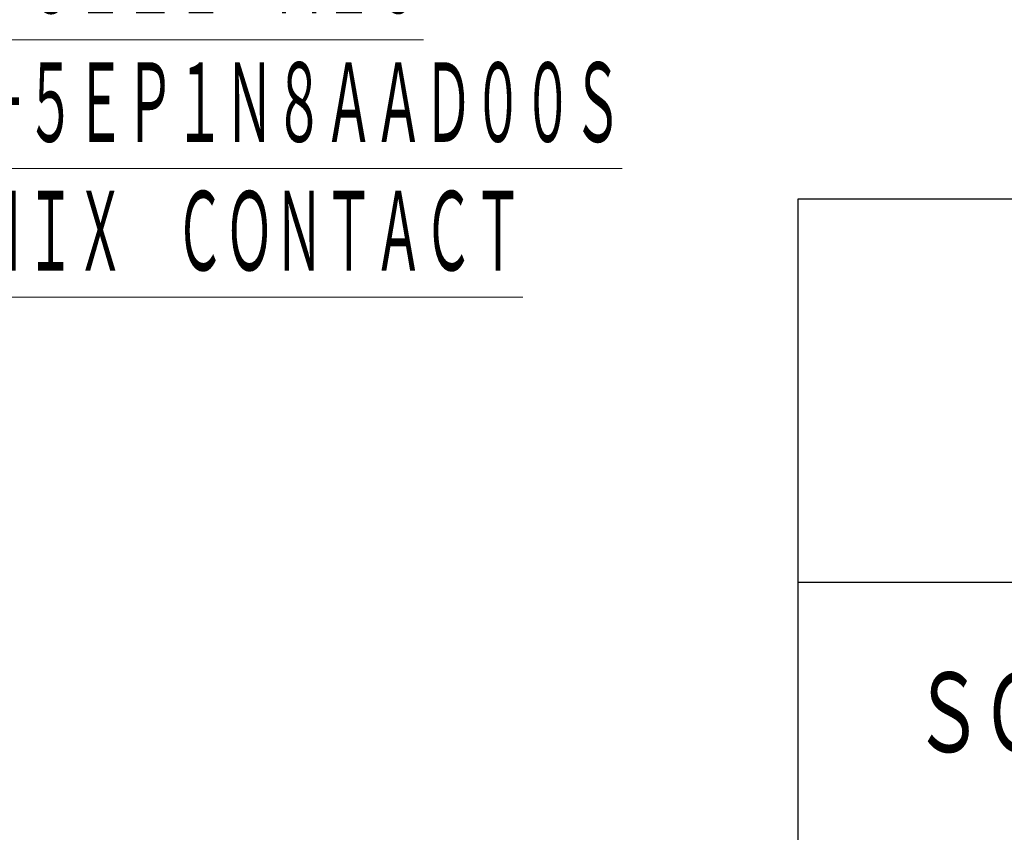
# Model space of a CAD drawing. Header units: millimetres. Extents: x 0 to 1076, y 0 to 742.
# Tile 6 of 134: x 339 to 432, y 77 to 153. Entities that reach past the tile are written whole.
import ezdxf

# ---------------------------------------------------------------- set-up
doc = ezdxf.new("R2010")
doc.units = ezdxf.units.MM
doc.header["$LTSCALE"] = 0.454724
doc.layers.add('NoLayerName_001', color=7, linetype='Continuous')
doc.styles.get("Standard").update_dxf_attribs({"font": 'txt', "bigfont": 'extfont2'})

msp = doc.modelspace()

# ---------------------------------------------------------------- linework, layer by layer
at = {"layer": 'NoLayerName_001', "color": 7, "linetype": 'Continuous', "lineweight": 25}
for p, q in [((412.500039, 135.999996), (1025, 135.999996)), ((412.500039, 75), (412.500039, 135.999996)), ((1025, 99.999998), (412.500039, 99.999998))]:
    msp.add_line(p, q, dxfattribs=at)

# ---------------------------------------------------------------- texts
at = {"layer": 'NoLayerName_001', "color": 3, "lineweight": 13, "insert": (288.651845, 128.468034), "char_height": 8.48536301, "attachment_point": 7, "line_spacing_factor": 0.854167}
msp.add_mtext('\\A1;\\W0.5000;\\LＲＥＣＥＰＴＡＣＬＥ\u3000ＳＩＺＥ：Ｍ２３\\l\\P\\LＨＯＵＳＩＮＧ：ＳＦ－５ＥＰ１Ｎ８ＡＡＤ００Ｓ\\l\\P\\LＭＡＫＥＲ：ＰＨＯＥＮＩＸ\u3000ＣＯＮＴＡＣＴ\\l', dxfattribs=at)
at = {"layer": 'NoLayerName_001', "color": 7, "lineweight": 13, "insert": (423.250009, 87.5), "char_height": 8.5, "attachment_point": 4}
msp.add_mtext('\\A1;\\W0.7152;\\T0.9595;ＳＧＭ７Ｇ－０９ＤＦＦＫＦ', dxfattribs=at)

doc.saveas('drawing.dxf')
